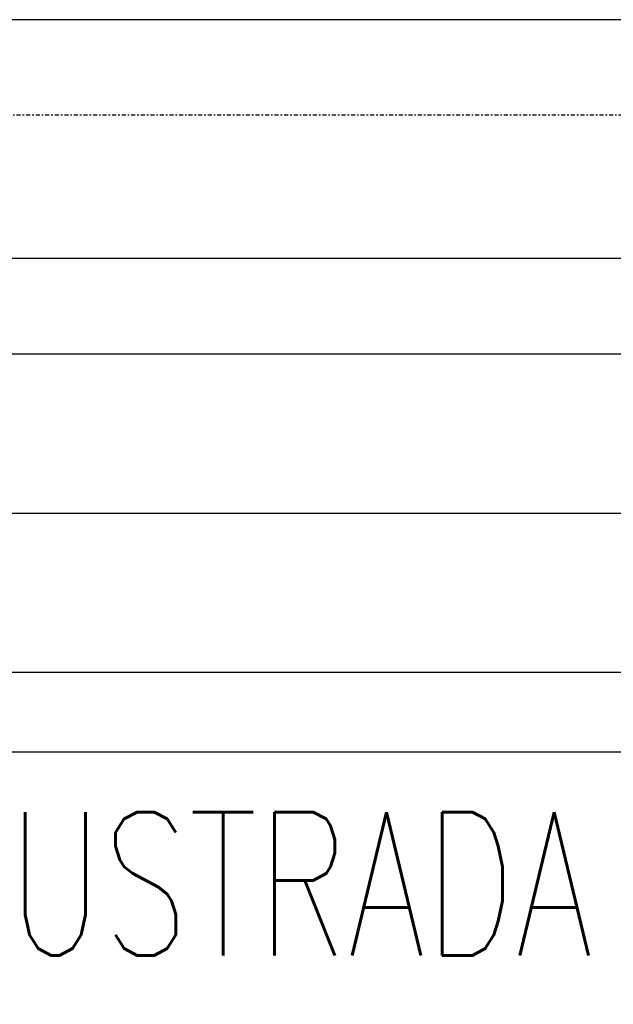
# Model space of a CAD drawing. Header units: inches. Extents: x -281236 to -70395, y 38777 to 102341.
# Tile 87 of 244: x -141135 to -141098, y 50526 to 50588. Entities that reach past the tile are written whole.
import ezdxf

# ---------------------------------------------------------------- set-up
doc = ezdxf.new("R2010")
doc.units = ezdxf.units.IN
doc.header["$MEASUREMENT"] = 0
doc.linetypes.add('DASHDOT', pattern=[1, 0.5, -0.25, 0, -0.25])
doc.linetypes.add('DASHED2', pattern=[0.375, 0.25, -0.125])
for name, color, linetype in [('cokół_widok', 255, 'Continuous'), ('Ele-balustrada', 64, 'Continuous'), ('Okn---okna', 5, 'Continuous'), ('Sc-nadproza kon', 5, 'DASHED2'), ('Sch-opis', 51, 'Continuous'), ('W-idok', 9, 'Continuous')]:
    doc.layers.add(name, color=color, linetype=linetype)
doc.styles.add('ROMANS', font='romans', dxfattribs={"width": 0.85})

msp = doc.modelspace()

# ---------------------------------------------------------------- linework, layer by layer
at = {"layer": 'cokół_widok'}
msp.add_lwpolyline([(-140859.301, 50546.717), (-140859.301, 50556.717), (-141161.725, 50556.717), (-141161.67, 50546.717)], dxfattribs=at)
at = {"layer": 'Ele-balustrada'}
for p, q in [((-140849.301, 50546.717), (-141171.67, 50546.717)), ((-140849.301, 50541.717), (-141171.67, 50541.717))]:
    msp.add_line(p, q, dxfattribs=at)
at = {"layer": 'Okn---okna'}
for points in [[(-140846.302, 50572.717), (-141170.29, 50572.717)], [(-140846.302, 50566.717), (-141170.29, 50566.717)]]:
    msp.add_lwpolyline(points, dxfattribs=at)
at = {"layer": 'Sc-nadproza kon', "linetype": 'DASHDOT', "ltscale": 0.5}
msp.add_line((-140846.301, 50581.717), (-141174.863, 50581.717), dxfattribs=at)
at = {"layer": 'W-idok'}
msp.add_line((-140846.301, 50587.717), (-141174.953, 50587.717), dxfattribs=at)

# ---------------------------------------------------------------- texts
at = {"layer": 'Sch-opis', "style": 'ROMANS', "width": 0.7}
msp.add_text('BALUSTRADA BB4 mocowanie wg.detalu D682/1 ', height=9, dxfattribs=at).set_placement((-141150.811, 50528.959))

doc.saveas('drawing.dxf')
